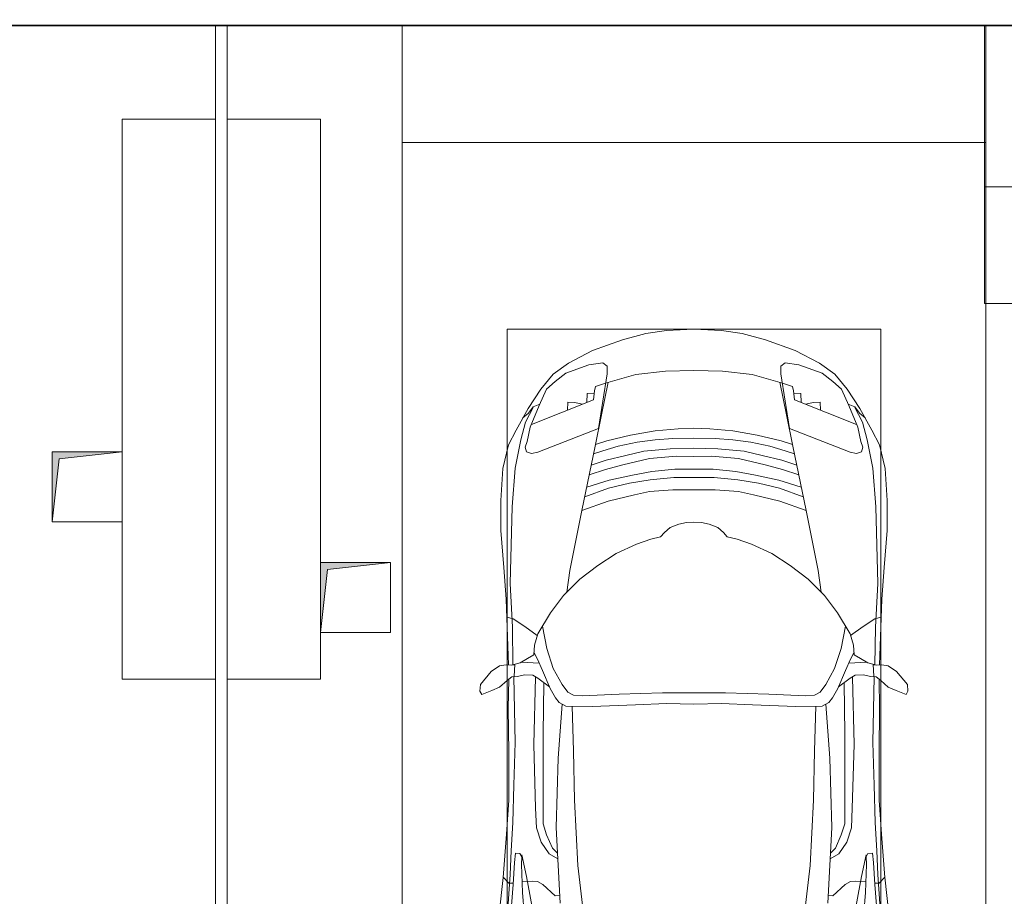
# Model space of a CAD drawing. Header units: millimetres. Extents: x -32229 to 192519, y -13689 to 125138.
# Tile 214 of 256: x 64246 to 68465, y 84419 to 88177. Entities that reach past the tile are written whole.
import ezdxf

# ---------------------------------------------------------------- set-up
doc = ezdxf.new("R2010")
doc.units = ezdxf.units.MM
for name, color, linetype, lineweight in [('A-DETL-GENF-OTLN', 7, 'Continuous', 18), ('A-DOOR-____-OTLN', 7, 'Continuous', 18), ('A-FLOR-____-OTLN', 7, 'Continuous', 18), ('A-GENM-____-OTLN', 7, 'Continuous', 18), ('C-PRKG-____-OTLN', 7, 'Continuous', 18), ('E-CABL-TRAY-OTLN', 7, 'Continuous', 18), ('M-EQPM-____-OTLN', 7, 'Continuous', 18), ('S-COLS-____-MCUT', 7, 'Continuous', 40)]:
    doc.layers.add(name, color=color, linetype=linetype, lineweight=lineweight)

# ---------------------------------------------------------------- blocks, each defined once
blk = doc.blocks.new('АР-Ворота сборка - Ворота секционные_3500х2600 _h_-1815922--01 ЭЛ')
at = {"layer": 'A-DOOR-____-OTLN', "color": 253, "lineweight": 5, "true_color": 0xaaaaaa}
for p, q in [((200.1, 1958.8), (-1625, 1958.8)), ((-1625, 1958.8), (-1625, 690.3)), ((1875, 1958.8), (300.1, 1958.8)), ((1875, -600), (1875, 1958.8)), ((-1625, 590.3), (-1625, -600)), ((-1625, -100), (200.1, -100)), ((300.1, -100), (1875, -100)), ((-1625, -600), (200.1, -600)), ((300.1, -600), (1875, -600))]:
    blk.add_line(p, q, dxfattribs=at)
blk = doc.blocks.new('АР_Машиноместо - 4900x2400_М__5300х2500_-V117--01 ЭЛ')
at = {"layer": 'C-PRKG-____-OTLN', "color": 253, "lineweight": 13, "true_color": 0xaaaaaa}
for p, q in [((0, -4799.7), (0, -5300)), ((2500, -4799.7), (2500, -5300)), ((2500, -5300), (0, -5300))]:
    blk.add_line(p, q, dxfattribs=at)
blk = doc.blocks.new('АР_Машиноместо - 4900x2400_М__5300х2500_-V32--01 ЭЛ')
at = {"layer": 'A-DETL-GENF-OTLN', "color": 253, "lineweight": 13, "true_color": 0xaaaaaa}
for p, q in [((1250, -800), (1132.7, -806)), ((1250, -800), (1367.3, -806)), ((1044.2, -818.6), (943.3, -845.1)), ((1132.7, -806), (1044.2, -818.6)), ((1367.3, -806), (1455.8, -818.6)), ((1455.8, -818.6), (1556.7, -845.1)), ((943.3, -845.1), (815.8, -891)), ((1556.7, -845.1), (1684.2, -891)), ((815.8, -891), (711.9, -946.2)), ((1684.2, -891), (1788.1, -946.2)), ((711.9, -946.2), (647.2, -992.8)), ((800.1, -952.6), (700.9, -989.1)), ((859, -944.1), (800.1, -952.6)), ((877.7, -958.9), (859, -944.1)), ((877.7, -991.4), (877.7, -958.9)), ((1622.3, -958.9), (1641, -944.1)), ((1622.3, -991.4), (1622.3, -958.9)), ((1641, -944.1), (1699.9, -952.6)), ((1699.9, -952.6), (1799.1, -989.1)), ((1788.1, -946.2), (1852.8, -992.8)), ((647.2, -992.8), (593.2, -1056.8)), ((700.9, -989.1), (655, -1024.3)), ((841.1, -1225.9), (877.7, -991.4)), ((1000.2, -994.5), (871.4, -1031.3)), ((1127.4, -979.8), (1000.2, -994.5)), ((1250, -977.6), (1127.4, -979.8)), ((1250, -977.6), (1372.6, -979.8)), ((1372.6, -979.8), (1499.8, -994.5)), ((1499.8, -994.5), (1628.6, -1031.3)), ((1658.9, -1225.9), (1622.3, -991.4)), ((1799.1, -989.1), (1845, -1024.3)), ((1852.8, -992.8), (1906.8, -1056.8)), ((654.7, -1024.4), (617.9, -1057.3)), ((882.6, -1027.5), (853.8, -1167.4)), ((1617.4, -1027.5), (1646.2, -1167.4)), ((1845.3, -1024.4), (1882.1, -1057.3)), ((593.2, -1056.8), (539.3, -1140.4)), ((617.9, -1057.3), (586.9, -1126.3)), ((1882.1, -1057.3), (1913.1, -1126.3)), ((1906.8, -1056.8), (1960.7, -1140.4)), ((561.3, -1132.6), (540.4, -1159.6)), ((586.9, -1126.3), (548.2, -1220.1)), ((589, -1121.6), (561.3, -1132.6)), ((1911, -1121.6), (1938.7, -1132.6)), ((1913.1, -1126.3), (1951.8, -1220.1)), ((1938.7, -1132.6), (1959.6, -1159.6)), ((539.3, -1140.4), (487.4, -1232.1)), ((540.4, -1159.6), (516.2, -1180.5)), ((853.8, -1167.4), (826.8, -1300.9)), ((1646.2, -1167.4), (1673.2, -1300.9)), ((1959.6, -1159.6), (1983.8, -1180.5)), ((1960.7, -1140.4), (2012.6, -1232.1)), ((548.2, -1220.1), (535, -1280.6)), ((1951.8, -1220.1), (1965, -1280.6)), ((487.4, -1232.1), (455.7, -1296.1)), ((580.7, -1327.1), (841.1, -1225.9)), ((978.6, -1254.6), (876.3, -1278.7)), ((1084.1, -1236), (978.6, -1254.6)), ((1182.5, -1227.5), (1084.1, -1236)), ((1250, -1223.7), (1182.5, -1227.5)), ((1250, -1223.7), (1317.5, -1227.5)), ((1317.5, -1227.5), (1415.9, -1236)), ((1415.9, -1236), (1521.4, -1254.6)), ((1521.4, -1254.6), (1623.7, -1278.7)), ((1919.3, -1327.1), (1658.9, -1225.9)), ((2012.6, -1232.1), (2044.3, -1296.1)), ((455.7, -1296.1), (430.8, -1396.6)), ((535, -1280.6), (527.2, -1305.2)), ((527.2, -1305.2), (531.8, -1326)), ((826.8, -1300.9), (770, -1576.5)), ((876.3, -1278.7), (828.3, -1293.7)), ((925.2, -1301.6), (859.1, -1321.2)), ((1007.1, -1283.7), (925.2, -1301.6)), ((1083.6, -1274.6), (1007.1, -1283.7)), ((1159.1, -1267.9), (1083.6, -1274.6)), ((1250, -1266.6), (1159.1, -1267.9)), ((1250, -1266.6), (1340.9, -1267.9)), ((1340.9, -1267.9), (1416.4, -1274.6)), ((1416.4, -1274.6), (1492.9, -1283.7)), ((1492.9, -1283.7), (1574.8, -1301.6)), ((1574.8, -1301.6), (1640.9, -1321.2)), ((1623.7, -1278.7), (1671.7, -1293.7)), ((1673.2, -1300.9), (1730, -1576.5)), ((1965, -1280.6), (1972.8, -1305.2)), ((1972.8, -1305.2), (1968.2, -1326)), ((2044.3, -1296.1), (2069.2, -1396.6)), ((531.8, -1326), (554.4, -1333.3)), ((554.4, -1333.3), (580.7, -1327.1)), ((859.1, -1321.2), (819.9, -1334.4)), ((958.3, -1341.1), (873.8, -1361.2)), ((1035, -1323.2), (958.3, -1341.1)), ((1148.3, -1312.4), (1035, -1323.2)), ((1174.5, -1344.2), (1059, -1354.8)), ((1250, -1309.3), (1148.3, -1312.4)), ((1250, -1344.9), (1174.5, -1344.2)), ((1250, -1309.3), (1351.7, -1312.4)), ((1250, -1344.9), (1325.5, -1344.2)), ((1325.5, -1344.2), (1441, -1354.8)), ((1351.7, -1312.4), (1465, -1323.2)), ((1465, -1323.2), (1541.7, -1341.1)), ((1541.7, -1341.1), (1626.2, -1361.2)), ((1640.9, -1321.2), (1680.1, -1334.4)), ((1945.6, -1333.3), (1919.3, -1327.1)), ((1968.2, -1326), (1945.6, -1333.3)), ((873.8, -1361.2), (809.9, -1383.1)), ((945.3, -1380.6), (871.4, -1401.1)), ((1059, -1354.8), (945.3, -1380.6)), ((1441, -1354.8), (1554.7, -1380.6)), ((1554.7, -1380.6), (1628.6, -1401.1)), ((1626.2, -1361.2), (1690.1, -1383.1)), ((430.8, -1396.6), (422, -1534.1)), ((871.4, -1401.1), (800.5, -1424.6)), ((986.2, -1425.6), (887, -1446.5)), ((1070, -1410.4), (986.2, -1425.6)), ((1168.3, -1399.8), (1070, -1410.4)), ((1250, -1400.1), (1168.3, -1399.8)), ((1250, -1400.1), (1331.7, -1399.8)), ((1331.7, -1399.8), (1430, -1410.4)), ((1430, -1410.4), (1513.8, -1425.6)), ((1513.8, -1425.6), (1613, -1446.5)), ((1628.6, -1401.1), (1699.5, -1424.6)), ((2069.2, -1396.6), (2078, -1534.1)), ((887, -1446.5), (790.4, -1477.3)), ((973.4, -1459.7), (884.3, -1480.8)), ((1061.9, -1445.7), (973.4, -1459.7)), ((1163.9, -1435.1), (1061.9, -1445.7)), ((1250, -1435.1), (1163.9, -1435.1)), ((1250, -1435.1), (1336.1, -1435.1)), ((1336.1, -1435.1), (1438.1, -1445.7)), ((1438.1, -1445.7), (1526.6, -1459.7)), ((1526.6, -1459.7), (1615.7, -1480.8)), ((1613, -1446.5), (1709.6, -1477.3)), ((884.3, -1480.8), (782, -1518.1)), ((994.9, -1509.3), (881.7, -1536.4)), ((1060, -1496.1), (994.9, -1509.3)), ((1159.3, -1489.1), (1060, -1496.1)), ((1250, -1488.3), (1159.3, -1489.1)), ((1250, -1488.3), (1340.7, -1489.1)), ((1340.7, -1489.1), (1440, -1496.1)), ((1440, -1496.1), (1505.1, -1509.3)), ((1505.1, -1509.3), (1618.3, -1536.4)), ((1615.7, -1480.8), (1718, -1518.1)), ((422, -1534.1), (422, -1662.9)), ((881.7, -1536.4), (770, -1576.5)), ((1618.3, -1536.4), (1730, -1576.5)), ((2078, -1534.1), (2078, -1662.9)), ((770, -1576.5), (718.3, -1834.2)), ((1730, -1576.5), (1781.7, -1834.2)), ((1184.7, -1635.7), (1147.5, -1650.5)), ((1217.8, -1629.1), (1184.7, -1635.7)), ((1217.8, -1629.1), (1250, -1626.8)), ((1282.2, -1629.1), (1250, -1626.8)), ((1282.2, -1629.1), (1315.3, -1635.7)), ((1315.3, -1635.7), (1352.5, -1650.5)), ((422, -1662.9), (434.8, -1820.7)), ((1123.5, -1670.9), (1107.2, -1689.8)), ((1147.5, -1650.5), (1123.5, -1670.9)), ((1352.5, -1650.5), (1376.5, -1670.9)), ((1376.5, -1670.9), (1392.8, -1689.8)), ((2078, -1662.9), (2065.2, -1820.7)), ((1004.2, -1721.4), (917, -1761.1)), ((1064.9, -1700.5), (1004.2, -1721.4)), ((1107.2, -1689.8), (1064.9, -1700.5)), ((1392.8, -1689.8), (1435.1, -1700.5)), ((1435.1, -1700.5), (1495.8, -1721.4)), ((1495.8, -1721.4), (1583, -1761.1)), ((917, -1761.1), (837.5, -1812.1)), ((1583, -1761.1), (1662.5, -1812.1)), ((837.5, -1812.1), (761.1, -1871.7)), ((1662.5, -1812.1), (1738.9, -1871.7)), ((434.8, -1820.7), (444.9, -1956.8)), ((718.3, -1834.2), (705.7, -1926.7)), ((1781.7, -1834.2), (1794.3, -1926.7)), ((2065.2, -1820.7), (2055.1, -1956.8)), ((761.1, -1871.7), (690.7, -1941.6)), ((1738.9, -1871.7), (1809.3, -1941.6)), ((444.9, -1956.8), (453, -2159.1)), ((690.7, -1941.6), (634.6, -2015)), ((1809.3, -1941.6), (1865.4, -2015)), ((2055.1, -1956.8), (2047, -2159.1)), ((634.6, -2015), (580.7, -2105.7)), ((1865.4, -2015), (1919.3, -2105.7)), ((475.1, -2041), (447.5, -2034.4)), ((525.5, -2074.6), (475.1, -2041)), ((1974.5, -2074.6), (2024.9, -2041)), ((2024.9, -2041), (2052.5, -2034.4)), ((578.8, -2112.6), (525.5, -2074.6)), ((580.7, -2105.7), (567.1, -2153.8)), ((619.7, -2168.6), (600.3, -2072.7)), ((1880.3, -2168.6), (1899.7, -2072.7)), ((1919.3, -2105.7), (1932.9, -2153.8)), ((1921.2, -2112.6), (1974.5, -2074.6)), ((453, -2159.1), (455, -2238.9)), ((567.1, -2153.8), (564.3, -2195.4)), ((579.9, -2213.8), (564.9, -2186.5)), ((647.3, -2254.2), (619.7, -2168.6)), ((1852.7, -2254.2), (1880.3, -2168.6)), ((1920.1, -2213.8), (1935.1, -2186.5)), ((1932.9, -2153.8), (1935.7, -2195.4)), ((2047, -2159.1), (2045, -2238.9)), ((505.1, -2230), (467.5, -2239.2)), ((482, -2235.6), (479.1, -2288.7)), ((536.7, -2211.8), (505.1, -2230)), ((586.6, -2231.3), (510.1, -2227.1)), ((564.3, -2195.4), (536.7, -2211.8)), ((600.8, -2263), (579.9, -2213.8)), ((1899.2, -2263), (1920.1, -2213.8)), ((1913.4, -2231.3), (1989.9, -2227.1)), ((1935.7, -2195.4), (1963.3, -2211.8)), ((1963.3, -2211.8), (1994.9, -2230)), ((1994.9, -2230), (2032.5, -2239.2)), ((2018, -2235.6), (2020.9, -2288.7)), ((335.2, -2322.3), (381.7, -2266.4)), ((381.7, -2266.4), (417.4, -2243.4)), ((417.4, -2243.4), (445.1, -2238.7)), ((445.1, -2238.7), (481.8, -2239.5)), ((633.8, -2340.5), (600.8, -2263)), ((685.1, -2322.3), (647.3, -2254.2)), ((1814.9, -2322.3), (1852.7, -2254.2)), ((1866.2, -2340.5), (1899.2, -2263)), ((2054.9, -2238.7), (2018.2, -2239.5)), ((2082.6, -2243.4), (2054.9, -2238.7)), ((2118.3, -2266.4), (2082.6, -2243.4)), ((2164.8, -2322.3), (2118.3, -2266.4)), ((449.8, -2306.1), (417.4, -2333.8)), ((470, -2290), (449.8, -2306.1)), ((454.5, -2423.6), (456, -2301.1)), ((493.6, -2288.6), (470, -2290)), ((523.3, -2281.2), (493.6, -2288.6)), ((559, -2282.6), (523.3, -2281.2)), ((580.6, -2296), (559, -2282.6)), ((630.6, -2332.9), (580.6, -2296)), ((603.5, -2534.3), (606.1, -2314.9)), ((1869.4, -2332.9), (1919.4, -2296)), ((1896.5, -2534.3), (1893.9, -2314.9)), ((1919.4, -2296), (1941, -2282.6)), ((1941, -2282.6), (1976.7, -2281.2)), ((1976.7, -2281.2), (2006.4, -2288.6)), ((2006.4, -2288.6), (2030, -2290)), ((2030, -2290), (2050.2, -2306.1)), ((2045.5, -2423.6), (2044, -2301.1)), ((2050.2, -2306.1), (2082.6, -2333.8)), ((333.1, -2350.6), (335.2, -2322.3)), ((341.2, -2366.2), (333.1, -2350.6)), ((384.4, -2347.9), (341.2, -2366.2)), ((417.4, -2333.8), (384.4, -2347.9)), ((656.7, -2380.3), (633.8, -2340.5)), ((710, -2355.4), (685.1, -2322.3)), ((734.3, -2368.8), (710, -2355.4)), ((1115.2, -2358.7), (929.1, -2364.1)), ((1250, -2357.8), (1115.2, -2358.7)), ((1250, -2357.8), (1384.8, -2358.7)), ((1384.8, -2358.7), (1570.9, -2364.1)), ((1765.7, -2368.8), (1790, -2355.4)), ((1790, -2355.4), (1814.9, -2322.3)), ((1843.3, -2380.3), (1866.2, -2340.5)), ((2082.6, -2333.8), (2115.6, -2347.9)), ((2115.6, -2347.9), (2158.8, -2366.2)), ((2158.8, -2366.2), (2166.9, -2350.6)), ((2166.9, -2350.6), (2164.8, -2322.3)), ((672.8, -2399.7), (656.7, -2380.3)), ((700.6, -2415.4), (672.8, -2399.7)), ((772.7, -2371.5), (734.3, -2368.8)), ((929.1, -2364.1), (772.7, -2371.5)), ((1132.7, -2404.6), (999.2, -2409.3)), ((1250, -2406.6), (1132.7, -2404.6)), ((1250, -2406.6), (1367.3, -2404.6)), ((1367.3, -2404.6), (1500.8, -2409.3)), ((1570.9, -2364.1), (1727.3, -2371.5)), ((1727.3, -2371.5), (1765.7, -2368.8)), ((1799.4, -2415.4), (1827.2, -2399.7)), ((1827.2, -2399.7), (1843.3, -2380.3)), ((456.8, -2613.6), (454.5, -2423.6)), ((684.8, -2406.5), (667.8, -2638.3)), ((813.8, -2416.7), (700.6, -2415.4)), ((999.2, -2409.3), (813.8, -2416.7)), ((1500.8, -2409.3), (1686.2, -2416.7)), ((1686.2, -2416.7), (1799.4, -2415.4)), ((1815.2, -2406.5), (1832.2, -2638.3)), ((2043.2, -2613.6), (2045.5, -2423.6)), ((604.4, -2850.8), (603.5, -2534.3)), ((1895.6, -2850.8), (1896.5, -2534.3)), ((456.1, -2818.3), (456.8, -2613.6)), ((2043.9, -2818.3), (2043.2, -2613.6)), ((667.8, -2638.3), (659.3, -2936)), ((1832.2, -2638.3), (1840.7, -2936)), ((446, -2964.8), (456.1, -2818.3)), ((2054, -2964.8), (2043.9, -2818.3)), ((604.4, -2919.4), (604.4, -2850.8)), ((1895.6, -2919.4), (1895.6, -2850.8)), ((618.7, -2966.7), (604.4, -2919.4)), ((659.3, -2936), (676.4, -3260.1)), ((1840.7, -2936), (1823.6, -3260.1)), ((1881.3, -2966.7), (1895.6, -2919.4)), ((432.8, -3149.3), (446, -2964.8)), ((643.6, -3024.6), (618.7, -2966.7)), ((1856.4, -3024.6), (1881.3, -2966.7)), ((2067.2, -3149.3), (2054, -2964.8)), ((665.1, -3046.1), (643.6, -3024.6)), ((1834.9, -3046.1), (1856.4, -3024.6)), ((485.6, -3046.1), (480.8, -3085)), ((504.5, -3046.6), (485.6, -3046.1)), ((512.2, -3061.4), (504.5, -3046.6)), ((510.9, -3094.6), (512.2, -3061.4)), ((1987.8, -3061.4), (1995.5, -3046.6)), ((1989.1, -3094.6), (1987.8, -3061.4)), ((1995.5, -3046.6), (2014.4, -3046.1)), ((2014.4, -3046.1), (2019.2, -3085)), ((480.8, -3085), (474.8, -3179.9)), ((515.3, -3213.7), (510.9, -3094.6)), ((1984.7, -3213.7), (1989.1, -3094.6)), ((2019.2, -3085), (2025.2, -3179.9)), ((415.7, -3305.9), (432.8, -3149.3)), ((456.9, -3174.2), (432.9, -3148.3)), ((2043.1, -3174.2), (2067.1, -3148.3)), ((2084.3, -3305.9), (2067.1, -3148.3)), ((475.2, -3173.5), (456.9, -3174.2)), ((474.8, -3179.9), (462.2, -3347.3)), ((558.4, -3165.4), (513.6, -3168)), ((579.5, -3167.7), (558.4, -3165.4)), ((601.7, -3179.4), (579.5, -3167.7)), ((654.5, -3228.1), (601.7, -3179.4)), ((1845.5, -3228.1), (1898.3, -3179.4)), ((1898.3, -3179.4), (1920.5, -3167.7)), ((1920.5, -3167.7), (1941.6, -3165.4)), ((1941.6, -3165.4), (1986.4, -3168)), ((2024.8, -3173.5), (2043.1, -3174.2)), ((2025.2, -3179.9), (2037.8, -3347.3)), ((522.2, -3303.2), (515.3, -3213.7)), ((674.6, -3227.6), (654.5, -3228.1)), ((1825.4, -3227.6), (1845.5, -3228.1)), ((1977.8, -3303.2), (1984.7, -3213.7))]:
    blk.add_line(p, q, dxfattribs=at)
at = {"layer": 'A-DETL-GENF-OTLN', "color": 254, "lineweight": 13, "true_color": 0xd4d4d4}
for p, q in [((827.7, -1045), (824.1, -1063.7)), ((871.3, -1031.9), (827.7, -1045)), ((1628.7, -1031.9), (1672.3, -1045)), ((1672.3, -1045), (1675.9, -1063.7)), ((792.9, -1076.2), (791.2, -1114.5)), ((823.3, -1074.4), (792.9, -1076.2)), ((824.1, -1063.7), (818.8, -1102.9)), ((1675.9, -1063.7), (1681.2, -1102.9)), ((1676.7, -1074.4), (1707.1, -1076.2)), ((1707.1, -1076.2), (1708.8, -1114.5)), ((561.7, -1132.1), (527.9, -1198.6)), ((818.8, -1102.9), (554, -1208.1)), ((709.1, -1112.7), (708.2, -1146.9)), ((737.7, -1113.6), (709.1, -1112.7)), ((772.6, -1121.3), (737.7, -1113.6)), ((1681.2, -1102.9), (1946, -1208.1)), ((1727.4, -1121.3), (1762.3, -1113.6)), ((1762.3, -1113.6), (1790.9, -1112.7)), ((1790.9, -1112.7), (1791.8, -1146.9)), ((1938.3, -1132.1), (1972.1, -1198.6)), ((527.9, -1198.6), (507.4, -1274.3)), ((1972.1, -1198.6), (1992.6, -1274.3)), ((507.4, -1274.3), (483.4, -1395.6)), ((1992.6, -1274.3), (2016.6, -1395.6)), ((483.4, -1395.6), (470.9, -1561.4)), ((2016.6, -1395.6), (2029.1, -1561.4)), ((470.9, -1561.4), (462.8, -1889.5)), ((2029.1, -1561.4), (2037.2, -1889.5)), ((462.8, -1889.5), (471.8, -2077.7)), ((2037.2, -1889.5), (2028.2, -2077.7)), ((471.8, -2077.7), (474.5, -2239.3)), ((2028.2, -2077.7), (2025.5, -2239.3)), ((483.3, -2571.4), (478, -2290)), ((570.6, -2291.4), (564.4, -2580.5)), ((1929.4, -2291.4), (1935.6, -2580.5)), ((2016.7, -2571.4), (2022, -2290)), ((728.4, -2415.7), (733.8, -2606.7)), ((1771.6, -2415.7), (1766.2, -2606.7)), ((477.8, -2754.7), (483.3, -2571.4)), ((2022.2, -2754.7), (2016.7, -2571.4)), ((564.4, -2580.5), (571.6, -2853.3)), ((733.8, -2606.7), (737.8, -2818.3)), ((1766.2, -2606.7), (1762.2, -2818.3)), ((1935.6, -2580.5), (1928.4, -2853.3)), ((473.9, -2913.7), (477.8, -2754.7)), ((2026.1, -2913.7), (2022.2, -2754.7)), ((737.8, -2818.3), (752.8, -3099)), ((1762.2, -2818.3), (1747.2, -3099)), ((571.6, -2853.3), (575.7, -2937.4)), ((1928.4, -2853.3), (1924.3, -2937.4)), ((466.3, -3036.3), (473.9, -2913.7)), ((575.7, -2937.4), (595.2, -2997.9)), ((1924.3, -2937.4), (1904.8, -2997.9)), ((2033.7, -3036.3), (2026.1, -2913.7)), ((462, -3136.6), (466.3, -3036.3)), ((595.2, -2997.9), (629, -3048.1)), ((1904.8, -2997.9), (1871, -3048.1)), ((2038, -3136.6), (2033.7, -3036.3)), ((512.5, -3053.2), (532.7, -3145.9)), ((629, -3048.1), (666.7, -3069.7)), ((1871, -3048.1), (1833.3, -3069.7)), ((1987.5, -3053.2), (1967.3, -3145.9)), ((752.8, -3099), (771.7, -3268.5)), ((1747.2, -3099), (1728.3, -3268.5)), ((439.5, -3468.5), (462, -3136.6)), ((532.7, -3145.9), (564, -3316.2)), ((1967.3, -3145.9), (1936, -3316.2)), ((2060.5, -3468.5), (2038, -3136.6))]:
    blk.add_line(p, q, dxfattribs=at)
at = {"layer": 'C-PRKG-____-OTLN', "color": 253, "lineweight": 13, "true_color": 0xaaaaaa}
for p, q in [((2500, 0), (0, 0)), ((0, 0), (0, -5300)), ((2500, 0), (2500, -5300)), ((450, -800), (450, -4500)), ((450, -800), (2050, -800)), ((2050, -800), (2050, -4500))]:
    blk.add_line(p, q, dxfattribs=at)
blk = doc.blocks.new('АР-Заполнение деф_ шва - Д_ш_-4434769--01 ЭЛ')
at = {"layer": 'A-GENM-____-OTLN', "color": 253, "lineweight": 13, "true_color": 0xaaaaaa}
for p, q in [((0, 25), (1600, 25)), ((0, -25), (1600, -25))]:
    blk.add_line(p, q, dxfattribs=at)
blk = doc.blocks.new('АР-Заполнение деф_ шва - Д_ш_-4434868--01 ЭЛ')
at = {"layer": 'A-GENM-____-OTLN', "color": 253, "lineweight": 13, "true_color": 0xaaaaaa}
for p, q in [((3599.7, 25), (4000, 25)), ((3599.7, -25), (4000, -25))]:
    blk.add_line(p, q, dxfattribs=at)
blk = doc.blocks.new('АР_Канал вертикальный прямоугольный - ВК-6260880--01 ЭЛ')
at = {"layer": 'M-EQPM-____-OTLN', "lineweight": 13, "true_color": 0xe2e2e2}
blk.add_hatch(color=254, dxfattribs=at).paths.add_polyline_path([(-150, -150), (-120, 120), (150, 150), (-150, 150)])
at = {"layer": 'M-EQPM-____-OTLN', "color": 253, "lineweight": 13, "true_color": 0xaaaaaa}
for p, q in [((150, 150), (-150, 150)), ((-150, 150), (-150, -150)), ((150, 150), (-150, 150)), ((-150, 150), (-150, -150)), ((-150, -150), (-150, 150)), ((-150, 150), (150, 150)), ((-120, 120), (150, 150)), ((-120, 120), (150, 150)), ((150, -150), (150, 150)), ((150, 150), (150, -150)), ((-150, -150), (-120, 120)), ((-150, -150), (-120, 120)), ((-150, -150), (150, -150)), ((150, -150), (-150, -150))]:
    blk.add_line(p, q, dxfattribs=at)
blk = doc.blocks.new('Наметкина 10_РД_АР_П_отсоединено_rvt-1--01 ЭЛ')
at = {"layer": 'A-FLOR-____-OTLN', "color": 253, "lineweight": 13, "true_color": 0xaaaaaa}
for p, q in [((65085.3, 87750), (65085.3, 88150.3)), ((65135.3, 88150.3), (65135.3, 87750)), ((65885.3, 82100), (65885.3, 88150.3)), ((65885.3, 88150.3), (65885.3, 82100)), ((65085.3, 83750), (65085.3, 85350)), ((65135.3, 85350), (65135.3, 83750))]:
    blk.add_line(p, q, dxfattribs=at)
at = {"layer": 'S-COLS-____-MCUT', "color": 253, "lineweight": 15, "true_color": 0xaaaaaa}
for p, q in [((64685.3, 87750), (64685.3, 86325)), ((65085.3, 87750), (64685.3, 87750)), ((65085.3, 85350), (65085.3, 87750)), ((65135.3, 87750), (65135.3, 85350)), ((65535.3, 87750), (65135.3, 87750)), ((65535.3, 85850), (65535.3, 87750)), ((64685.3, 86025), (64685.3, 85350)), ((65535.3, 85350), (65535.3, 85550)), ((64685.3, 85350), (65085.3, 85350)), ((65135.3, 85350), (65535.3, 85350))]:
    blk.add_line(p, q, dxfattribs=at)
at = {"layer": 'A-DOOR-____-OTLN', "color": 253, "lineweight": 13, "true_color": 0xaaaaaa}
blk.add_blockref('АР-Ворота сборка - Ворота секционные_3500х2600 _h_-1815922--01 ЭЛ', (70005.3, 87560), dxfattribs=at)
at = {"layer": 'A-GENM-____-OTLN', "color": 253, "lineweight": 13, "true_color": 0xaaaaaa, "rotation": 270}
for name, p in [('АР-Заполнение деф_ шва - Д_ш_-4434868--01 ЭЛ', (65110.3, 91750)), ('АР-Заполнение деф_ шва - Д_ш_-4434769--01 ЭЛ', (65110.3, 85350))]:
    blk.add_blockref(name, p, dxfattribs=at)
at = {"layer": 'C-PRKG-____-OTLN', "color": 253, "lineweight": 13, "true_color": 0xaaaaaa}
for name, p in [('АР_Машиноместо - 4900x2400_М__5300х2500_-V117--01 ЭЛ', (65885.3, 92950)), ('АР_Машиноместо - 4900x2400_М__5300х2500_-V32--01 ЭЛ', (65885.3, 87650))]:
    blk.add_blockref(name, p, dxfattribs=at)
at = {"layer": 'M-EQPM-____-OTLN', "color": 253, "lineweight": 13, "true_color": 0xaaaaaa}
for p in [(64535.3, 86175), (65685.3, 85700)]:
    blk.add_blockref('АР_Канал вертикальный прямоугольный - ВК-6260880--01 ЭЛ', p, dxfattribs=at)

msp = doc.modelspace()

# ---------------------------------------------------------------- linework, layer by layer
at = {"layer": 'E-CABL-TRAY-OTLN', "color": 5, "true_color": 0x0000ff}
for p, q in [((69830.4, 88152.8), (47050.4, 88152.8)), ((69830.4, 88150.3), (47050.4, 88150.3))]:
    msp.add_line(p, q, dxfattribs=at)

# ---------------------------------------------------------------- block references
at = {"lineweight": 5}
msp.add_blockref('Наметкина 10_РД_АР_П_отсоединено_rvt-1--01 ЭЛ', (0, 0), dxfattribs=at)

doc.saveas('drawing.dxf')
